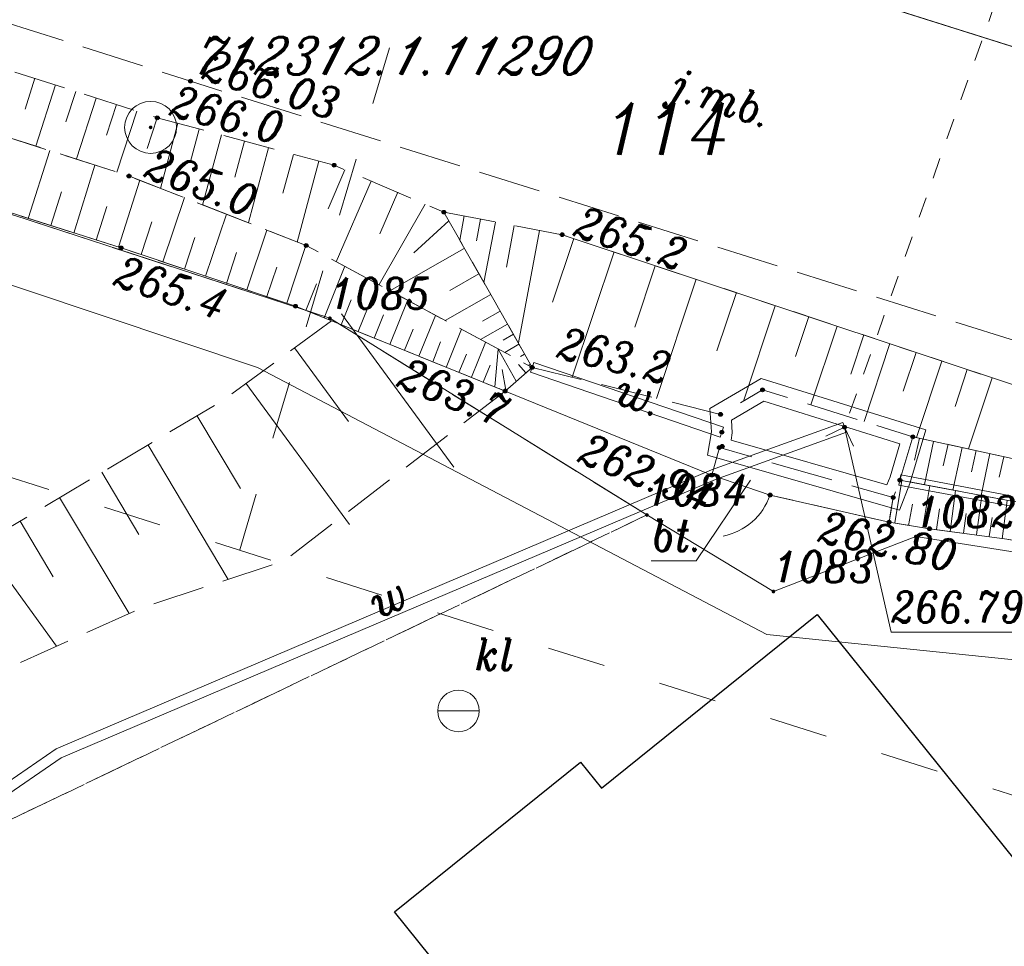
# Model space of a CAD drawing. Header units: metres. Extents: x 7435600 to 7436400, y 5537603 to 5538250.
# Tile 9 of 43: x 7435847 to 7435871, y 5537958 to 5537980. Entities that reach past the tile are written whole.
import ezdxf
from ezdxf.enums import TextEntityAlignment as Align

# ---------------------------------------------------------------- set-up
doc = ezdxf.new("R2010")
doc.units = ezdxf.units.M
doc.header["$MEASUREMENT"] = 0
for name, pattern in [('1.4_1.4', [2.8, 1.4, -1.4]), ('1.5_0.5', [2, 1.5, -0.5]), ('218-500', [1, 0.5, -0.5]), ('219-500', [0]), ('ib05_500', [1, 0.5, -0.5]), ('ktok04-500', [0]), ('mz1.0_0.5', [1.5, 1, -0.5]), ('mz1.25_0.5', [1.75, 1.25, -0.5])]:
    doc.linetypes.add(name, pattern=pattern)
doc.layers.get('0').update_dxf_attribs({"color": 2, "linetype": 'CONTINUOUS', "lineweight": 5})
doc.layers.add('!ramka', color=2, linetype='CONTINUOUS', lineweight=0)
for name, color, linetype in [('000 Inne (niezydentyfikowane)', 7, 'CONTINUOUS'), ('121-Punkt osnowy szczegółowej', 7, 'CONTINUOUS'), ('121-Punkt osnowy szczegółowej-Atr103', 7, 'CONTINUOUS'), ('140-Punkty robocze', 7, 'CONTINUOUS'), ('203-Punkt załamania granicy działki nie stabilizowany', 7, 'CONTINUOUS'), ('203-Punkt załamania granicy działki nie stabilizowany-Atr104', 7, 'CONTINUOUS'), ('211-Nr działki', 7, 'CONTINUOUS'), ('217-Granica konturu klasyfikcyjnego', 7, 'CONTINUOUS'), ('218-Granica użytku', 7, 'CONTINUOUS'), ('219-Linia granicy', 7, 'CONTINUOUS'), ('312-Budynek (powierzchnia)', 7, 'CONTINUOUS'), ('403-Punkt określonej wysokości', 7, 'CONTINUOUS'), ('bariera drogowa ochronna (linia)', 7, 'CONTINUOUS'), ('chodnik (powierzchnia)', 7, 'CONTINUOUS'), ('furtka (linia)', 7, 'CONTINUOUS'), ('furtka (linia) - symbol', 7, 'CONTINUOUS'), ('jezdnia (powierzchnia)', 7, 'CONTINUOUS'), ('jezdnia (powierzchnia)-Atr17', 7, 'CONTINUOUS'), ('krawężnik (linia)', 7, 'CONTINUOUS'), ('Miejsce błędu lub ostrzeżenia po kontroli', 7, 'CONTINUOUS'), ('murek oporowy (linia)', 7, 'CONTINUOUS'), ('ogrodzenie trwałe (linia)', 7, 'CONTINUOUS'), ('osadnik kanalizacji lokalnej (dół Chambeau) (punkt)', 7, 'CONTINUOUS'), ('osadnik kanalizacji lokalnej (dół Chambeau) (punkt)-Atr17', 7, 'CONTINUOUS'), ('plac (powierzchnia)', 7, 'CONTINUOUS'), ('plac (powierzchnia)-Atr17', 7, 'CONTINUOUS'), ('przepust (linia)', 7, 'CONTINUOUS'), ('przepust (linia) - symbol', 7, 'CONTINUOUS'), ('przewód gazowy (linia)', 7, 'CONTINUOUS'), ('punkt wysokościowy naturalny', 7, 'CONTINUOUS'), ('punkt wysokościowy naturalny-Atr2', 7, 'CONTINUOUS'), ('punkt wysokościowy sztuczny', 7, 'CONTINUOUS'), ('punkt wysokościowy sztuczny-Atr2', 7, 'CONTINUOUS'), ('rów melioracyjny  przydrożny (linia)', 7, 'CONTINUOUS'), ('rów melioracyjny  przydrożny (linia)-Atr17', 7, 'CONTINUOUS'), ('rów przydrożny (linia)', 7, 'CONTINUOUS'), ('rów przydrożny (linia)-Atr103', 7, 'CONTINUOUS'), ('skarpa nieumocniona (powierzchnia)', 7, 'CONTINUOUS'), ('skarpa umocniona (powierzchnia)', 7, 'CONTINUOUS')]:
    doc.layers.add(name, color=color, linetype=linetype)
doc.styles.get("Standard").update_dxf_attribs({"font": 'italic_1250.shx', "width": 0.75})
doc.linetypes.add('450-500k', pattern='A,2.5,0,[7,ksztalty.shx,S=0.714,R=0,X=0,Y=0],2.5', length=5)
doc.linetypes.add('902-500', pattern='A,3.75,0,[1,ksztalty.shx,S=0.5,R=0,X=0,Y=0],3.75', length=7.5)
doc.linetypes.add('ok01_500', pattern='A,1.75,0,[16,ksztalty.shx,S=1,R=0,X=0,Y=0],1.75', length=3.5)

# ---------------------------------------------------------------- blocks, each defined once
blk = doc.blocks.new('203')
at = {"linetype": 'Continuous', "lineweight": 0}
h = blk.add_hatch(color=0, dxfattribs=at)
edge = h.paths.add_edge_path()
edge.add_arc((0, 0), 0.045, 0, 360)
blk = doc.blocks.new('US07')
at = {"color": 0, "linetype": 'Continuous', "lineweight": 13}
for q in [(-0.5, 0), (0.5, 0)]:
    blk.add_line((0, 0), q, dxfattribs=at)
blk.add_circle((0, 0), 0.5, dxfattribs=at)
blk = doc.blocks.new('121')
at = {"linetype": 'Continuous', "lineweight": 13}
h = blk.add_hatch(color=0, dxfattribs=at)
edge = h.paths.add_edge_path()
edge.add_arc((0, 0), 0.045, 0, 360)
at = {"color": 0, "linetype": 'Continuous', "lineweight": 13}
blk.add_circle((0, 0), 0.625, dxfattribs=at)
blk = doc.blocks.new('OK04')
at = {"color": 0, "linetype": 'Continuous', "lineweight": 0}
blk.add_arc((1.5, 0.001), 1.5, 120, 180, dxfattribs=at)
blk = doc.blocks.new('IB05')
at = {"color": 0, "linetype": 'Continuous', "lineweight": 13}
for q in [(0.354, 0.354), (0.354, -0.354)]:
    blk.add_line((0, 0), q, dxfattribs=at)
blk = doc.blocks.new('PW02')
at = {"linetype": 'Continuous', "lineweight": 13}
h = blk.add_hatch(color=0, dxfattribs=at)
edge = h.paths.add_edge_path()
edge.add_arc((0, 0), 0.045, 0, 360)
blk = doc.blocks.new('PW01')
at = {"linetype": 'Continuous', "lineweight": 13}
h = blk.add_hatch(color=0, dxfattribs=at)
edge = h.paths.add_edge_path()
edge.add_arc((0, 0), 0.045, 0, 360)
blk = doc.blocks.new('PIKIETA')
at = {"color": 0}
blk.add_circle((0, 0), 0.045, dxfattribs=at)
blk = doc.blocks.new('801')
at = {"linetype": 'Continuous', "lineweight": 13}
h = blk.add_hatch(color=0, dxfattribs=at)
edge = h.paths.add_edge_path()
edge.add_arc((0, 0), 0.045, 0, 360)

msp = doc.modelspace()

# ---------------------------------------------------------------- linework, layer by layer
at = {"layer": '!ramka', "color": 251, "linetype": 'Continuous', "lineweight": 13}
msp.add_3dface([(7435692.445, 5538052.761), (7436192.445, 5538052.761), (7436192.445, 5537747.761), (7435692.445, 5537747.761)], dxfattribs=at)
at = {"layer": '000 Inne (niezydentyfikowane)', "color": 251, "linetype": 'Continuous', "lineweight": 13}
for p, q in [((7435855.19, 5537973.33), (7435857.89, 5537969.64)), ((7435854.06, 5537972.51), (7435855.36, 5537970.74)), ((7435852.89, 5537971.66), (7435855.38, 5537968.26)), ((7435851.71, 5537970.88), (7435852.76, 5537969.13)), ((7435850.54, 5537970.17), (7435852.46, 5537966.94)), ((7435849.43, 5537969.52), (7435850.32, 5537968.02)), ((7435848.41, 5537968.91), (7435850.08, 5537966.12)), ((7435847.46, 5537968.34), (7435848.26, 5537967)), ((7435846.56, 5537967.79), (7435848.34, 5537965.34))]:
    msp.add_line(p, q, dxfattribs=at)
at = {"layer": '000 Inne (niezydentyfikowane)', "color": 251, "linetype": 'Continuous', "lineweight": 13, "flags": 128}
for points in [[(7435847.82, 5537978.99), (7435847.58, 5537978.25)], [(7435848.31, 5537978.83), (7435847.84, 5537977.36)], [(7435848.8, 5537978.67), (7435848.56, 5537977.94)], [(7435849.29, 5537978.51), (7435848.82, 5537977.05)], [(7435849.78, 5537978.36), (7435849.54, 5537977.62)], [(7435850.27, 5537978.2), (7435849.79, 5537976.73)], [(7435850.76, 5537978.04), (7435850.52, 5537977.3)], [(7435851.25, 5537977.91), (7435850.84, 5537976.34)], [(7435851.77, 5537977.77), (7435851.55, 5537976.96)], [(7435852.3, 5537977.63), (7435851.85, 5537975.94)], [(7435852.86, 5537977.48), (7435852.62, 5537976.61)], [(7435853.43, 5537977.32), (7435852.95, 5537975.52)], [(7435847.66, 5537975.62), (7435848.18, 5537977.25)], [(7435854.03, 5537977.16), (7435853.78, 5537976.23)], [(7435848.75, 5537975.27), (7435849.26, 5537976.9)], [(7435854.64, 5537977), (7435854.12, 5537975.05)], [(7435855.27, 5537976.79), (7435854.87, 5537975.85)], [(7435849.83, 5537974.93), (7435850.34, 5537976.54)], [(7435855.9, 5537976.52), (7435855.06, 5537974.58)], [(7435848.2, 5537975.45), (7435848.46, 5537976.26)], [(7435856.54, 5537976.25), (7435856.11, 5537975.25)], [(7435849.29, 5537975.1), (7435849.55, 5537975.91)], [(7435850.89, 5537974.58), (7435851.41, 5537976.12)], [(7435857.2, 5537975.96), (7435856.09, 5537974.03)], [(7435851.92, 5537974.23), (7435852.42, 5537975.72)], [(7435858.14, 5537975.68), (7435858.03, 5537975.1)], [(7435850.37, 5537974.75), (7435850.63, 5537975.54)], [(7435857.77, 5537975.56), (7435856.93, 5537974.79)], [(7435858.53, 5537975.6), (7435858.43, 5537975.08)], [(7435858.89, 5537975.53), (7435858.61, 5537974.08)], [(7435859.34, 5537975.45), (7435859.15, 5537974.45)], [(7435852.91, 5537973.9), (7435853.39, 5537975.34)], [(7435859.95, 5537975.33), (7435859.44, 5537972.63)], [(7435851.41, 5537974.4), (7435851.66, 5537975.16)], [(7435853.87, 5537973.58), (7435854.33, 5537974.97)], [(7435860.77, 5537975.14), (7435860.26, 5537973.61)], [(7435852.42, 5537974.06), (7435852.66, 5537974.8)], [(7435858.14, 5537974.9), (7435856.35, 5537973.88)], [(7435861.74, 5537974.82), (7435860.73, 5537971.8)], [(7435854.77, 5537973.23), (7435855.27, 5537974.47)], [(7435862.73, 5537974.48), (7435862.24, 5537973.01)], [(7435853.39, 5537973.74), (7435853.63, 5537974.45)], [(7435858.49, 5537974.29), (7435857.79, 5537973.89)], [(7435854.33, 5537973.41), (7435854.59, 5537974.05)], [(7435855.59, 5537972.9), (7435856.05, 5537974.05)], [(7435863.71, 5537974.16), (7435862.76, 5537971.29)], [(7435858.78, 5537973.79), (7435857.68, 5537973.17)], [(7435864.68, 5537973.84), (7435864.21, 5537972.44)], [(7435855.18, 5537973.06), (7435855.42, 5537973.66)], [(7435856.35, 5537972.59), (7435856.78, 5537973.66)], [(7435865.61, 5537973.52), (7435864.85, 5537971.23)], [(7435855.97, 5537972.74), (7435856.2, 5537973.3)], [(7435857.05, 5537972.31), (7435857.45, 5537973.29)], [(7435859, 5537973.39), (7435858.58, 5537973.15)], [(7435859.18, 5537973.08), (7435858.53, 5537972.71)], [(7435866.42, 5537973.26), (7435866.1, 5537972.3)], [(7435856.7, 5537972.45), (7435856.91, 5537972.96)], [(7435857.7, 5537972.04), (7435858.07, 5537972.96)], [(7435859.32, 5537972.84), (7435859.07, 5537972.69)], [(7435867.1, 5537973.03), (7435866.47, 5537971.14)], [(7435867.74, 5537972.82), (7435867.43, 5537971.88)], [(7435857.38, 5537972.17), (7435857.57, 5537972.65)], [(7435858.31, 5537971.8), (7435858.65, 5537972.64)], [(7435859.45, 5537972.6), (7435859.11, 5537972.4)], [(7435868.37, 5537972.61), (7435867.75, 5537970.74)], [(7435858.01, 5537971.92), (7435858.19, 5537972.36)], [(7435858.87, 5537971.57), (7435858.95, 5537972.48)], [(7435859.39, 5537971.71), (7435858.95, 5537972.48)], [(7435859.59, 5537972.36), (7435859.49, 5537972.3)], [(7435869, 5537972.4), (7435868.69, 5537971.47)], [(7435859.62, 5537971.91), (7435859.44, 5537972.11)], [(7435859.73, 5537972.12), (7435859.68, 5537972.09)], [(7435869.62, 5537972.19), (7435869.01, 5537970.35)], [(7435858.59, 5537971.68), (7435858.76, 5537972.09)], [(7435859.14, 5537971.49), (7435859.05, 5537971.99)], [(7435870.23, 5537971.99), (7435869.94, 5537971.1)], [(7435870.83, 5537971.79), (7435870.26, 5537970.08)], [(7435868.49, 5537968.3), (7435868.66, 5537969.32)], [(7435869.16, 5537968.19), (7435869.33, 5537969.2)], [(7435869.82, 5537968.09), (7435869.95, 5537969.08)], [(7435870.45, 5537968.01), (7435870.58, 5537968.96)], [(7435871.07, 5537967.92), (7435871.19, 5537968.84)], [(7435868.82, 5537968.24), (7435868.91, 5537968.75)], [(7435869.49, 5537968.14), (7435869.56, 5537968.64)], [(7435870.14, 5537968.05), (7435870.2, 5537968.53)], [(7435870.76, 5537967.97), (7435870.83, 5537968.43)]]:
    msp.add_lwpolyline(points, dxfattribs=at)
at = {"layer": '217-Granica konturu klasyfikcyjnego', "color": 3, "linetype": '1.5_0.5', "lineweight": 13, "flags": 128}
for points in [[(7435854.91, 5537973.22), (7435807.23, 5537988.77)], [(7435862.53, 5537968.49), (7435854.91, 5537973.22)], [(7435847.24, 5537961.17), (7435862.53, 5537968.49)]]:
    msp.add_lwpolyline(points, dxfattribs=at)
at = {"layer": '218-Granica użytku', "color": 3, "linetype": '218-500', "lineweight": 13, "flags": 128}
for points in [[(7435847.24, 5537961.17), (7435862.53, 5537968.49)], [(7435862.53, 5537968.49), (7435847.24, 5537961.17)]]:
    msp.add_lwpolyline(points, dxfattribs=at)
at = {"layer": '219-Linia granicy', "color": 96, "linetype": '219-500', "lineweight": 13, "flags": 128}
for points in [[(7435854.91, 5537973.22), (7435807.23, 5537988.77)], [(7435862.53, 5537968.49), (7435854.91, 5537973.22)], [(7435865.57, 5537966.65), (7435862.53, 5537968.49)], [(7435868.99, 5537967.97), (7435865.57, 5537966.65)], [(7435878.53, 5537966.47), (7435868.99, 5537967.97)]]:
    msp.add_lwpolyline(points, dxfattribs=at)
at = {"layer": '312-Budynek (powierzchnia)', "color": 251, "linetype": 'Continuous', "lineweight": 25, "flags": 128}
for points in [[(7435861.44, 5537961.92), (7435866.62, 5537966.1)], [(7435866.62, 5537966.1), (7435874.55, 5537956.24)], [(7435856.46, 5537958.95), (7435860.93, 5537962.55)], [(7435860.93, 5537962.55), (7435861.44, 5537961.92)], [(7435858.47, 5537956.45), (7435856.46, 5537958.95)]]:
    msp.add_lwpolyline(points, dxfattribs=at)
at = {"layer": 'bariera drogowa ochronna (linia)', "color": 251, "linetype": 'ok01_500', "lineweight": 13, "flags": 128}
msp.add_lwpolyline([(7435877.46, 5537969.58), (7435860.49, 5537975.23)], dxfattribs=at)
at = {"layer": 'chodnik (powierzchnia)', "color": 251, "linetype": 'mz1.0_0.5', "lineweight": 13, "flags": 128}
msp.add_lwpolyline([(7435854.62, 5537987.38), (7435875.4, 5537980.86), (7435876.13, 5537980.13), (7435895.63, 5537973.87), (7435920.13, 5537965.87), (7435933.25, 5537961.79), (7435947.66, 5537957.24), (7435949.05, 5537956.84), (7435948.59, 5537955.3), (7435932.89, 5537960.3), (7435919.95, 5537964.35), (7435895.13, 5537972.13), (7435875.07, 5537978.57), (7435853.94, 5537985.24)], close=True, dxfattribs=at)
at = {"layer": 'furtka (linia)', "color": 251, "linetype": 'ktok04-500', "lineweight": 13, "flags": 128}
msp.add_lwpolyline([(7435865.49, 5537968.97), (7435864.09, 5537969.45)], dxfattribs=at)
at = {"layer": 'jezdnia (powierzchnia)', "color": 251, "linetype": '1.5_0.5', "lineweight": 13, "flags": 128}
msp.add_lwpolyline([(7435787.98, 5537999.13), (7435812.53, 5537991.36), (7435837.49, 5537983.4), (7435851.56, 5537978.92), (7435872.9, 5537972.2), (7435884.62, 5537968.52), (7435893.22, 5537965.82), (7435917.63, 5537958.09), (7435931.26, 5537953.8), (7435946.49, 5537948.88), (7435956.04, 5537945.83), (7435981.79, 5537937.53), (7436000.26, 5537931.81), (7436006.5, 5537929.57), (7436018.45, 5537924.52), (7436030.52, 5537919.43), (7436040.91, 5537915.64), (7436044.65, 5537914.31), (7436047.5, 5537913.32), (7436048.48, 5537913.11), (7436051.09, 5537912.8), (7436055.46, 5537912.3), (7436060.57, 5537911.81), (7436062.36, 5537911.5), (7436063.03, 5537911.36), (7436070.16, 5537909.02), (7436075.77, 5537907.07), (7436087.88, 5537902.7), (7436092.65, 5537900.86), (7436104.8, 5537895.98), (7436111.99, 5537892.99), (7436117.36, 5537890.77), (7436120.52, 5537889.46), (7436121.95, 5537888.81), (7436122.58, 5537888.36), (7436123.09, 5537887.94), (7436123.7, 5537887.23), (7436124.27, 5537886.43), (7436124.63, 5537885.44), (7436124.96, 5537883.49), (7436124.82, 5537882.04), (7436132.59, 5537891.94), (7436128.79, 5537893.6), (7436127.56, 5537894.18), (7436120.05, 5537897.35), (7436109.2, 5537901.85), (7436098.73, 5537906.14), (7436090.27, 5537909.41), (7436082.51, 5537912.25), (7436078.14, 5537913.79), (7436065.14, 5537918.22), (7436053.81, 5537921.98), (7436047.55, 5537924.02), (7436039.35, 5537926.69), (7436033.49, 5537928.6), (7436025.95, 5537930.99), (7436016.54, 5537933.92), (7436002.02, 5537938.44), (7435996.37, 5537940.2), (7435994.48, 5537940.74), (7435983.95, 5537944.1), (7435976.31, 5537946.5), (7435971.56, 5537947.96), (7435963.8, 5537950.41), (7435957.25, 5537952.56), (7435948.59, 5537955.3), (7435932.89, 5537960.3), (7435919.95, 5537964.35), (7435895.13, 5537972.13), (7435875.07, 5537978.57), (7435853.94, 5537985.24), (7435845.26, 5537987.99), (7435839.58, 5537989.79), (7435830.87, 5537992.55), (7435814.74, 5537997.65), (7435806.05, 5538000.41), (7435789.9, 5538005.53), (7435788.87, 5538002.22)], close=True, dxfattribs=at)
at = {"layer": 'krawężnik (linia)', "color": 251, "linetype": 'Continuous', "lineweight": 13, "flags": 128}
for points in [[(7436002.02, 5537938.44), (7435996.37, 5537940.2), (7435994.48, 5537940.74), (7435983.95, 5537944.1), (7435976.31, 5537946.5), (7435971.56, 5537947.96), (7435963.8, 5537950.41), (7435957.25, 5537952.56), (7435948.59, 5537955.3), (7435932.89, 5537960.3), (7435919.95, 5537964.35), (7435895.13, 5537972.13), (7435875.07, 5537978.57), (7435853.94, 5537985.24), (7435845.26, 5537987.99), (7435839.58, 5537989.79), (7435830.87, 5537992.55), (7435814.74, 5537997.65), (7435806.05, 5538000.41), (7435789.9, 5538005.53)], [(7435971.56, 5537947.96), (7435963.8, 5537950.41), (7435957.25, 5537952.56), (7435948.59, 5537955.3), (7435932.89, 5537960.3), (7435919.95, 5537964.35), (7435895.13, 5537972.13), (7435875.07, 5537978.57), (7435853.94, 5537985.24), (7435845.26, 5537987.99), (7435839.58, 5537989.79), (7435830.87, 5537992.55), (7435814.74, 5537997.65), (7435806.05, 5538000.41), (7435789.9, 5538005.53)]]:
    msp.add_lwpolyline(points, dxfattribs=at)
at = {"layer": 'Miejsce błędu lub ostrzeżenia po kontroli', "color": 214, "linetype": '1.4_1.4', "lineweight": 13, "flags": 128}
for points in [[(7435852.74, 5537967.65), (7435859.81, 5537991.37)], [(7435788.1, 5537988.14), (7435873.32, 5537961.12), (7435873.74, 5537956.16), (7435864.44, 5537950.16), (7435853.85, 5537944.79), (7435845.04, 5537940.91), (7435837.11, 5537941.64)]]:
    msp.add_lwpolyline(points, dxfattribs=at)
at = {"layer": 'murek oporowy (linia)', "color": 251, "linetype": '450-500k', "lineweight": 13}
for p, q in [((7435864.04, 5537971.047), (7435865.279, 5537971.771)), ((7435865.279, 5537971.771), (7435869.23, 5537970.535)), ((7435864.078, 5537970.492), (7435864.04, 5537971.047)), ((7435863.988, 5537969.931), (7435864.078, 5537970.492)), ((7435869.23, 5537970.535), (7435868.847, 5537969.25)), ((7435868.602, 5537968.606), (7435863.988, 5537969.931)), ((7435868.847, 5537969.25), (7435868.602, 5537968.606))]:
    msp.add_line(p, q, dxfattribs=at)
at = {"layer": 'murek oporowy (linia)', "color": 251, "lineweight": 13}
for p, q in [((7435864.56, 5537970.773), (7435865.341, 5537971.229)), ((7435865.341, 5537971.229), (7435868.61, 5537970.205)), ((7435864.582, 5537970.468), (7435864.56, 5537970.773)), ((7435864.552, 5537970.289), (7435864.582, 5537970.468)), ((7435868.298, 5537969.214), (7435864.552, 5537970.289)), ((7435868.61, 5537970.205), (7435868.373, 5537969.41)), ((7435868.373, 5537969.41), (7435868.298, 5537969.214))]:
    msp.add_line(p, q, dxfattribs=at)
at = {"layer": 'ogrodzenie trwałe (linia)', "color": 251, "linetype": '902-500', "lineweight": 13, "flags": 128}
for points in [[(7435806.36, 5537989.09), (7435811.65, 5537987.33), (7435836.24, 5537979.26), (7435849.89, 5537974.91), (7435854.08, 5537973.51), (7435859.12, 5537971.47), (7435864.09, 5537969.45)], [(7435865.49, 5537968.97), (7435868.35, 5537968.32), (7435869.32, 5537968.16), (7435871.18, 5537967.91), (7435876.23, 5537966.98), (7435884.18, 5537964.74), (7435880.34, 5537958.56), (7435874.8, 5537953.09), (7435869.48, 5537949.45), (7435856.38, 5537942.78), (7435845.45, 5537937.89), (7435844.362, 5537937.89)]]:
    msp.add_lwpolyline(points, dxfattribs=at)
at = {"layer": 'plac (powierzchnia)', "color": 251, "linetype": '1.5_0.5', "lineweight": 13, "flags": 128}
msp.add_lwpolyline([(7435864.09, 5537969.45), (7435864.27, 5537970.11), (7435868.45, 5537968.91), (7435868.35, 5537968.32), (7435865.49, 5537968.97)], close=True, dxfattribs=at)
at = {"layer": 'plac (powierzchnia)-Atr17', "color": 251, "lineweight": 13, "flags": 128}
msp.add_lwpolyline([(7435865.02, 5537969.33), (7435863.71, 5537967.39), (7435862.63, 5537967.39)], dxfattribs=at)
at = {"layer": 'przepust (linia)', "color": 251, "linetype": 'ib05_500', "lineweight": 13, "flags": 128}
msp.add_lwpolyline([(7435872.25, 5537984.6), (7435867.28, 5537970.6)], dxfattribs=at)
at = {"layer": 'przewód gazowy (linia)', "color": 40, "linetype": 'Continuous', "lineweight": 13, "flags": 128}
msp.add_lwpolyline([(7435888.27, 5537961.03), (7435881.31, 5537963.88), (7435880.29, 5537964.09), (7435865.41, 5537965.62), (7435853.17, 5537972.04), (7435830.66, 5537979.57), (7435805.23, 5537987.38), (7435800.59, 5537988.89), (7435788.53, 5537992.86)], dxfattribs=at)
at = {"layer": 'punkt wysokościowy sztuczny-Atr2', "color": 251, "lineweight": 9, "flags": 128}
msp.add_lwpolyline([(7435867.28, 5537970.6), (7435868.4, 5537965.67), (7435871.45, 5537965.67)], dxfattribs=at)
at = {"layer": 'rów melioracyjny  przydrożny (linia)', "color": 251, "linetype": 'Continuous', "lineweight": 13}
for p, q in [((7435859.811, 5537972.158), (7435859.729, 5537971.922)), ((7435859.811, 5537972.158), (7435864.371, 5537970.598)), ((7435859.729, 5537971.922), (7435864.289, 5537970.362)), ((7435864.371, 5537970.598), (7435864.289, 5537970.362)), ((7435868.633, 5537969.453), (7435868.587, 5537969.207)), ((7435868.633, 5537969.453), (7435871.279, 5537968.953)), ((7435868.587, 5537969.207), (7435871.241, 5537968.707))]:
    msp.add_line(p, q, dxfattribs=at)
at = {"layer": 'rów przydrożny (linia)', "color": 251, "linetype": 'Continuous', "lineweight": 13}
for p, q in [((7435864.084, 5537969.576), (7435867.237, 5537970.718)), ((7435867.237, 5537970.718), (7435867.323, 5537970.482)), ((7435864.176, 5537969.344), (7435867.323, 5537970.482)), ((7435848.329, 5537962.87), (7435864.084, 5537969.576)), ((7435848.451, 5537962.65), (7435864.176, 5537969.344)), ((7435843.584, 5537959.609), (7435848.329, 5537962.87)), ((7435843.736, 5537959.411), (7435848.451, 5537962.65))]:
    msp.add_line(p, q, dxfattribs=at)
at = {"layer": 'skarpa nieumocniona (powierzchnia)', "color": 251, "linetype": 'mz1.25_0.5', "lineweight": 13, "flags": 128}
for points in [[(7435788.61, 5537996.68), (7435788.52, 5537997.93), (7435812.25, 5537990.44), (7435837.07, 5537982.44), (7435850.76, 5537978.04), (7435855.01, 5537976.9), (7435857.65, 5537975.77), (7435859.77, 5537972.04), (7435854.34, 5537974.97), (7435850.08, 5537976.64), (7435836.57, 5537980.97), (7435812.07, 5537988.89)], [(7435788.61, 5537996.68), (7435787.61, 5537995.18), (7435806.36, 5537989.09), (7435811.65, 5537987.33), (7435836.24, 5537979.26), (7435849.89, 5537974.91), (7435854.08, 5537973.51), (7435859.12, 5537971.47), (7435859.77, 5537972.04), (7435854.34, 5537974.97), (7435850.08, 5537976.64), (7435836.57, 5537980.97), (7435812.07, 5537988.89)], [(7435857.65, 5537975.77), (7435860.49, 5537975.23), (7435877.46, 5537969.58), (7435877.51, 5537968.97), (7435876.67, 5537969.11), (7435871.49, 5537969.81), (7435868.92, 5537970.37), (7435865.31, 5537971.5), (7435864.3, 5537970.91), (7435859.77, 5537972.04)], [(7435859.12, 5537971.47), (7435853.8, 5537967.38), (7435850.42, 5537966.27), (7435841.72, 5537962.36), (7435840.16, 5537962.38), (7435843.62, 5537965.47), (7435846.62, 5537967.84), (7435852.31, 5537971.23), (7435854.95, 5537973.16)], [(7435884.18, 5537964.74), (7435876.23, 5537966.98), (7435871.18, 5537967.91), (7435869.32, 5537968.16), (7435868.35, 5537968.32), (7435868.45, 5537968.91), (7435868.61, 5537969.33), (7435871.26, 5537968.83), (7435876.46, 5537968.18), (7435877.76, 5537967.94), (7435883.43, 5537966.28), (7435884.46, 5537965.94)]]:
    msp.add_lwpolyline(points, close=True, dxfattribs=at)
at = {"layer": 'skarpa umocniona (powierzchnia)', "color": 251, "linetype": 'Continuous', "lineweight": 13, "flags": 128}
msp.add_lwpolyline([(7435883.43, 5537966.28), (7435883.39, 5537966.89), (7435877.51, 5537968.97), (7435876.67, 5537969.11), (7435871.49, 5537969.81), (7435868.92, 5537970.37), (7435868.61, 5537969.33), (7435871.26, 5537968.83), (7435876.46, 5537968.18), (7435877.76, 5537967.94)], close=True, dxfattribs=at)
for points in [[(7435869.08, 5537970.34), (7435868.96, 5537969.81)], [(7435869.42, 5537970.26), (7435869.2, 5537969.22)], [(7435869.77, 5537970.19), (7435869.65, 5537969.67)], [(7435870.11, 5537970.11), (7435869.88, 5537969.09)], [(7435870.44, 5537970.04), (7435870.33, 5537969.53)], [(7435870.77, 5537969.97), (7435870.56, 5537968.96)], [(7435871.11, 5537969.89), (7435871, 5537969.4)]]:
    msp.add_lwpolyline(points, dxfattribs=at)

# ---------------------------------------------------------------- block references
at = {"layer": '121-Punkt osnowy szczegółowej', "color": 251, "linetype": 'Continuous', "lineweight": 13}
msp.add_blockref('121', (7435850.6, 5537977.81), dxfattribs=at)
at = {"layer": '140-Punkty robocze', "color": 1, "linetype": 'Continuous', "lineweight": 13}
for p in [(7435851.56, 5537978.92), (7435850.76, 5537978.04), (7435855.01, 5537976.9), (7435850.08, 5537976.64), (7435857.65, 5537975.77), (7435860.49, 5537975.23), (7435849.89, 5537974.91), (7435854.34, 5537974.97), (7435854.08, 5537973.51), (7435859.77, 5537972.04), (7435859.12, 5537971.47), (7435865.31, 5537971.5), (7435864.3, 5537970.91), (7435864.33, 5537970.48), (7435867.28, 5537970.6), (7435868.92, 5537970.37), (7435864.27, 5537970.11), (7435864.34, 5537970.14), (7435864.09, 5537969.45), (7435868.61, 5537969.33), (7435865.49, 5537968.97), (7435868.45, 5537968.91), (7435868.35, 5537968.32), (7435869.32, 5537968.16)]:
    msp.add_blockref('PIKIETA', p, dxfattribs=at)
at = {"layer": '203-Punkt załamania granicy działki nie stabilizowany', "color": 3, "linetype": 'Continuous', "lineweight": 13}
for p in [(7435854.91, 5537973.22), (7435862.53, 5537968.49), (7435868.99, 5537967.97), (7435865.57, 5537966.65)]:
    msp.add_blockref('203', p, dxfattribs=at)
at = {"layer": '403-Punkt określonej wysokości', "color": 251, "linetype": 'Continuous', "lineweight": 13}
for p in [(7435851.56, 5537978.92), (7435850.76, 5537978.04), (7435855.01, 5537976.9), (7435850.08, 5537976.64), (7435857.65, 5537975.77), (7435860.49, 5537975.23), (7435849.89, 5537974.91), (7435854.34, 5537974.97), (7435854.08, 5537973.51), (7435859.77, 5537972.04), (7435859.12, 5537971.47), (7435865.31, 5537971.5), (7435864.3, 5537970.91), (7435864.33, 5537970.48), (7435867.28, 5537970.6), (7435868.92, 5537970.37), (7435864.27, 5537970.11), (7435864.34, 5537970.14), (7435864.09, 5537969.45), (7435868.61, 5537969.33), (7435865.49, 5537968.97), (7435868.45, 5537968.91), (7435868.35, 5537968.32), (7435869.32, 5537968.16)]:
    msp.add_blockref('801', p, dxfattribs=at)
at = {"layer": 'furtka (linia) - symbol', "color": 251, "linetype": 'Continuous', "lineweight": 13, "rotation": 161.075}
msp.add_blockref('OK04', (7435865.49, 5537968.97), dxfattribs=at)
at = {"layer": 'osadnik kanalizacji lokalnej (dół Chambeau) (punkt)', "color": 251, "linetype": 'Continuous', "lineweight": 13}
msp.add_blockref('US07', (7435858, 5537963.78), dxfattribs=at)
at = {"layer": 'przepust (linia) - symbol', "color": 251, "linetype": 'Continuous', "lineweight": 13, "rotation": 250.455}
msp.add_blockref('IB05', (7435867.28, 5537970.6), dxfattribs=at)
at = {"layer": 'punkt wysokościowy naturalny', "color": 251, "linetype": 'Continuous', "lineweight": 13}
for p in [(7435850.76, 5537978.04), (7435850.08, 5537976.64), (7435860.49, 5537975.23), (7435849.89, 5537974.91), (7435859.77, 5537972.04), (7435859.12, 5537971.47)]:
    msp.add_blockref('PW01', p, dxfattribs=at)
at = {"layer": 'punkt wysokościowy sztuczny', "color": 251, "linetype": 'Continuous', "lineweight": 13}
for p in [(7435851.56, 5537978.92), (7435867.28, 5537970.6), (7435864.09, 5537969.45), (7435868.35, 5537968.32)]:
    msp.add_blockref('PW02', p, dxfattribs=at)

# ---------------------------------------------------------------- texts
at = {"layer": '121-Punkt osnowy szczegółowej-Atr103', "color": 251, "lineweight": 13, "oblique": 15, "width": 0.9}
msp.add_text('712312.1.11290', height=0.9, dxfattribs=at).set_placement((7435851.6, 5537978.81), align=Align.BOTTOM_LEFT)
at = {"layer": '203-Punkt załamania granicy działki nie stabilizowany-Atr104', "color": 251, "lineweight": 13, "width": 0.9}
for s, p in [('1085', (7435854.91, 5537973.22)), ('1084', (7435862.53, 5537968.49)), ('1082', (7435868.99, 5537967.97)), ('1083', (7435865.57, 5537966.65))]:
    msp.add_text(s, height=0.75, dxfattribs=at).set_placement(p, align=Align.BOTTOM_LEFT)
at = {"layer": '211-Nr działki', "color": 96, "linetype": 'Continuous', "lineweight": 20, "width": 0.9}
msp.add_text('114', height=1.25, dxfattribs=at).set_placement((7435861.5, 5537978.4), align=Align.TOP_LEFT)
at = {"layer": 'jezdnia (powierzchnia)-Atr17', "color": 251, "lineweight": 13, "width": 0.9}
msp.add_text('j.mb.', height=0.75, rotation=-17.479, dxfattribs=at).set_placement((7435863.05, 5537978.53))
at = {"layer": 'osadnik kanalizacji lokalnej (dół Chambeau) (punkt)-Atr17', "color": 251, "lineweight": 13, "width": 0.9}
msp.add_text('kl', height=0.75, dxfattribs=at).set_placement((7435858.4, 5537964.76))
at = {"layer": 'plac (powierzchnia)-Atr17', "color": 251, "lineweight": 13, "width": 0.9}
msp.add_text('bt.', height=0.75, dxfattribs=at).set_placement((7435862.63, 5537967.397), align=Align.BOTTOM_LEFT)
at = {"layer": 'punkt wysokościowy naturalny-Atr2', "color": 251, "lineweight": 13, "width": 0.9}
for s, rotation, p in [('266.0', -15.015, (7435851.02, 5537978.11)), ('265.0', 338.594, (7435850.41, 5537976.64)), ('265.2', 341.585, (7435860.73, 5537975.22)), ('265.4', -18.476, (7435849.67, 5537974.03)), ('263.2', 345.994, (7435860.33, 5537972.29)), ('263.7', -22.036, (7435856.48, 5537971.6))]:
    msp.add_text(s, height=0.75, rotation=rotation, dxfattribs=at).set_placement(p)
at = {"layer": 'punkt wysokościowy sztuczny-Atr2', "color": 251, "lineweight": 9, "width": 0.9}
for s, rotation, p in [('266.03', -17.479, (7435851.8, 5537978.99)), ('262.94', -22.119, (7435860.83, 5537969.79)), ('262.80', -12.804, (7435866.61, 5537967.86))]:
    msp.add_text(s, height=0.75, rotation=rotation, dxfattribs=at).set_placement(p)
msp.add_text('266.79', height=0.75, dxfattribs=at).set_placement((7435868.4, 5537965.678), align=Align.BOTTOM_LEFT)
at = {"layer": 'rów melioracyjny  przydrożny (linia)-Atr17', "color": 251, "lineweight": 13, "width": 0.9}
msp.add_text('w.', height=0.75, rotation=-18.886, dxfattribs=at).set_placement((7435861.72, 5537971.2))
at = {"layer": 'rów przydrożny (linia)-Atr103', "color": 251, "lineweight": 13, "width": 0.9}
msp.add_text('w', height=0.75, rotation=23.133, dxfattribs=at).set_placement((7435856.06, 5537966))

doc.saveas('drawing.dxf')
